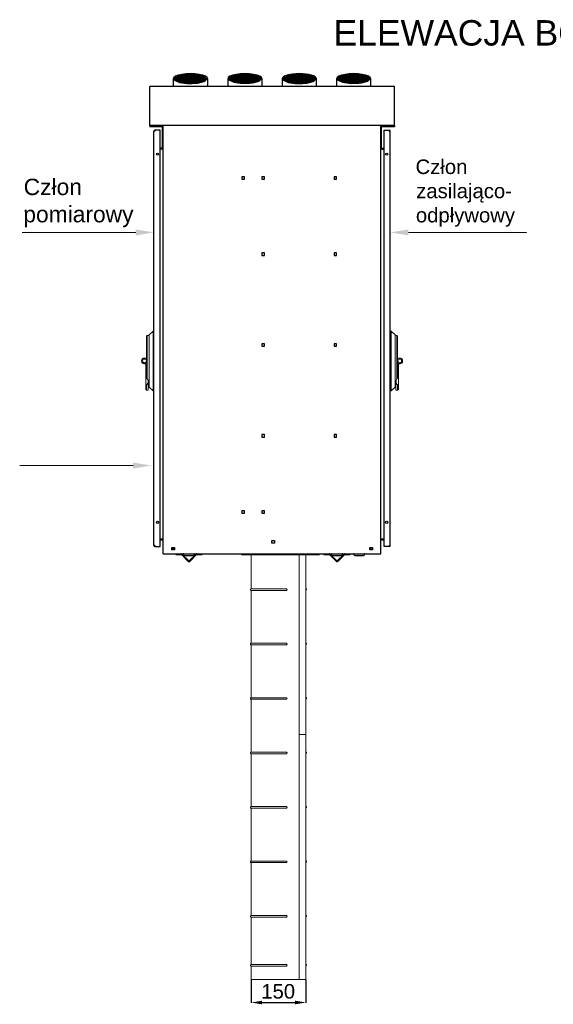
# Model space of a CAD drawing. Header units: millimetres. Extents: x -11513 to 3649, y 2330 to 12522.
# Tile 65 of 75: x -9193 to -7722, y 9734 to 12446. Entities that reach past the tile are written whole.
import ezdxf

# ---------------------------------------------------------------- set-up
doc = ezdxf.new("R2010")
doc.units = ezdxf.units.MM
for name, color, linetype in [('Aparatura', 7, 'Continuous'), ('Default', 7, 'Continuous'), ('WG1-00-902-0035_', 7, 'Continuous'), ('WG1-00-903-0035_', 7, 'Continuous'), ('WG1-00-904-0035_', 7, 'Continuous'), ('WG1-00-905-0005_', 7, 'Continuous'), ('WG1-00-906-0035_', 7, 'Continuous'), ('WG1-00-907-0004_', 7, 'Continuous'), ('WG1-00-908-0004_', 7, 'Continuous'), ('WG1-00-911-0004_', 7, 'Continuous'), ('WG1-00-912-0004_', 7, 'Continuous'), ('WG1-00-913-0035_', 7, 'Continuous'), ('WG1-00-924-0000_', 7, 'Continuous')]:
    doc.layers.add(name, color=color, linetype=linetype)
doc.styles.add('Arial h-20', font='ARIAL.TTF', dxfattribs={"height": 20})
doc.styles.add('Arial h-70', font='ARIAL.TTF', dxfattribs={"height": 70})
doc.styles.get("Standard").update_dxf_attribs({"font": 'arial.ttf'})
doc.dimstyles.new('ISO-25', dxfattribs={"dimtxt": 2.5, "dimasz": 2.5, "dimexe": 1.25, "dimexo": 0.625, "dimtad": 1, "dimtxsty": 'Standard', "dimcen": 2.5, "dimadec": 0, "dimazin": 0, "dimtfac": 1, "dimtmove": 0, "dimatfit": 3, "dimfxl": 0, "dimarcsym": 0})

# ---------------------------------------------------------------- blocks, each defined once
blk = doc.blocks.new('elewacja boczna 1')
for points in [[(-147.4, 1980.4), (-171.8, 2006), (-147.4, 2009.4)], [(-147.4, 1980.4), (-147.4, 2009.4), (-120.9, 1981.6)], [(-120.9, 1981.6), (-147.4, 2009.4), (-120.9, 2008.3)], [(-120.9, 1981.6), (-120.9, 2008.3), (-100.7, 1987)], [(-100.7, 1987), (-120.9, 2008.3), (-100.7, 2002.8)], [(3.2, 1981), (-21.2, 2006.6), (3.2, 2010)], [(3.2, 1981), (3.2, 2010), (29.6, 1982.1)], [(29.6, 1982.1), (3.2, 2010), (29.6, 2008.8)], [(29.6, 1982.1), (29.6, 2008.8), (49.9, 1987.6)], [(49.9, 1987.6), (29.6, 2008.8), (49.9, 2003.4)], [(152.8, 1980.2), (128.5, 2005.8), (152.8, 2009.3)], [(152.8, 1980.2), (152.8, 2009.3), (179.3, 1981.4)], [(179.3, 1981.4), (152.8, 2009.3), (179.3, 2008.1)], [(179.3, 1981.4), (179.3, 2008.1), (199.6, 1986.8)], [(199.6, 1986.8), (179.3, 2008.1), (199.6, 2002.7)], [(302.7, 1980.9), (278.3, 2006.5), (302.7, 2010)], [(302.7, 1980.9), (302.7, 2010), (329.2, 1982.1)], [(329.2, 1982.1), (302.7, 2010), (329.2, 2008.8)], [(329.2, 1982.1), (329.2, 2008.8), (349.4, 1987.5)], [(349.4, 1987.5), (329.2, 2008.8), (349.4, 2003.4)], [(-171.8, 1983.8), (-186.2, 1999), (-171.8, 2006)], [(-186.2, 1990.8), (-186.2, 1999), (-171.8, 1983.8)], [(-171.8, 1983.8), (-171.8, 2006), (-147.4, 1980.4)], [(-100.7, 1987), (-100.7, 2002.8), (-93.2, 1994.9)], [(-21.2, 1984.4), (-35.7, 1999.6), (-21.2, 2006.6)], [(-35.7, 1991.4), (-35.7, 1999.6), (-21.2, 1984.4)], [(-21.2, 1984.4), (-21.2, 2006.6), (3.2, 1981)], [(49.9, 1987.6), (49.9, 2003.4), (57.4, 1995.5)], [(128.5, 1983.7), (114, 1998.9), (128.5, 2005.8)], [(114, 1990.6), (114, 1998.9), (128.5, 1983.7)], [(128.5, 1983.7), (128.5, 2005.8), (152.8, 1980.2)], [(199.6, 1986.8), (199.6, 2002.7), (207.1, 1994.8)], [(278.3, 1984.4), (263.9, 1999.6), (278.3, 2006.5)], [(263.9, 1991.3), (263.9, 1999.6), (278.3, 1984.4)], [(278.3, 1984.4), (278.3, 2006.5), (302.7, 1980.9)], [(349.4, 1987.5), (349.4, 2003.4), (356.9, 1995.4)]]:
    blk.add_solid(points)
at = {"layer": 'Aparatura', "linetype": 'Continuous', "lineweight": 9}
for p, q in [((-604.3, 1572.4), (-291.5, 1572.4)), ((-604.3, 1572.4), (-604.3, 1572.4)), ((-241.5, 1572.4), (-241.5, 1572.4)), ((410.5, 1572.4), (410.5, 1572.4)), ((460.5, 1572.4), (786.1, 1572.4)), ((786.1, 1573), (786.1, 1572.4)), ((-611.5, 930.2), (-298.7, 930.2)), ((-611.5, 930.2), (-611.5, 930.2)), ((-248.7, 930.2), (-248.7, 930.2))]:
    blk.add_line(p, q, dxfattribs=at)
at = {"layer": 'Aparatura', "lineweight": 5}
for p, q in [((-261.5, 1152.9), (-261.5, 1138.3)), ((430.5, 1152.9), (430.5, 1138.3))]:
    blk.add_line(p, q, dxfattribs=at)
for points in [[(-241.5, 1300.3), (-243.5, 1300.3), (-254.6, 1290.3), (-254.6, 1288.3), (-259.6, 1288.3), (-261.5, 1286.3), (-261.5, 1218.3)], [(-259.6, 1288.3), (-259.6, 1168.9)], [(-254.6, 1288.3), (-254.6, 1148.3)], [(-243.5, 1136.3), (-243.5, 1300.3)], [(-241.5, 1300.3), (-241.5, 1136.3)], [(410.5, 1300.3), (410.5, 1136.3)], [(410.5, 1300.3), (412.5, 1300.3), (423.6, 1290.3), (423.6, 1288.3), (428.6, 1288.3), (430.5, 1286.3), (430.5, 1218.3)], [(412.5, 1136.3), (412.5, 1300.3)], [(423.6, 1288.3), (423.6, 1148.3)], [(428.6, 1288.3), (428.6, 1168.9)], [(-263.7, 1210), (-261.5, 1210)], [(-263.7, 1139.4), (-263.7, 1210)], [(-261.5, 1170.9), (-261.5, 1218.3)], [(430.5, 1170.9), (430.5, 1218.3)], [(432.7, 1210), (430.5, 1210)], [(432.7, 1139.4), (432.7, 1210)], [(-254.6, 1160.9), (-257.1, 1158.4), (-257.1, 1138.3), (-261.5, 1138.3), (-263.7, 1139.4)], [(-241.5, 1136.3), (-243.5, 1136.3), (-254.6, 1146.3), (-254.6, 1148.3), (-257.1, 1148.3)], [(410.5, 1136.3), (412.5, 1136.3), (423.6, 1146.3), (423.6, 1148.3), (426.1, 1148.3)], [(423.6, 1160.9), (426.1, 1158.4), (426.1, 1138.3), (430.5, 1138.3), (432.7, 1139.4)]]:
    blk.add_lwpolyline(points, dxfattribs=at)
at = {"layer": 'Aparatura', "color": 54, "lineweight": 5}
for points in [[(-267.5, 1210.3), (-261.5, 1210.3), (-261.5, 1226.3), (-267.5, 1226.3)], [(436.5, 1210.3), (430.5, 1210.3), (430.5, 1226.3), (436.5, 1226.3)]]:
    blk.add_lwpolyline(points, dxfattribs=at)
for centre in [(-267.5, 1218.3), (436.5, 1218.3)]:
    blk.add_circle(centre, 5.25, dxfattribs=at)
for centre, start, end in [((-267.5, 1218.3), 90, 270), ((436.5, 1218.3), 270, 90)]:
    blk.add_arc(centre, 8, start, end, dxfattribs=at)
at = {"layer": 'Aparatura', "lineweight": 5}
for centre, start, end in [((-269, 1161.9), 309.8571, 50.1429), ((438, 1161.9), 129.8571, 230.1429)]:
    blk.add_arc(centre, 11.8, start, end, dxfattribs=at)
at = {"layer": 'Aparatura'}
for points in [[(-291.5, 1564.1), (-291.5, 1580.8), (-241.5, 1572.4)], [(460.5, 1580.8), (460.5, 1564.1), (410.5, 1572.4)], [(-298.7, 921.9), (-298.7, 938.5), (-248.7, 930.2)]]:
    blk.add_solid(points, dxfattribs=at)
at = {"layer": 'Default', "lineweight": 5}
for points in [[(26.8, 687.2), (26.8, 687.2), (26.8, 687.2), (26.8, 687.3)], [(26.8, 687.2), (26.8, 687.2), (26.8, 590.4), (26.8, 590.4)], [(26.8, 687.2), (26.8, 687.2), (28.9, 687.2), (28.9, 687.2)], [(28.9, 687.2), (28.9, 687.2), (28.9, 687.3), (28.9, 687.3)], [(158.8, 687.2), (158.8, 687.2), (175.8, 687.2), (175.8, 687.2)], [(158.8, 687.2), (158.8, 687.2), (158.8, 189.3), (158.8, 189.3)], [(174.8, 687.3), (174.8, 687.3), (174.8, 687.2), (174.8, 687.2)], [(175.8, 687.3), (175.8, 687.3), (175.8, 687.2), (175.8, 687.2)], [(177.8, 687.2), (177.8, 687.2), (175.8, 687.2), (175.8, 687.2)], [(176.8, 687.3), (176.8, 687.3), (176.8, 687.2), (176.8, 687.2)], [(177.8, 687.3), (177.8, 687.2), (177.8, 687.2), (177.8, 687.2)], [(177.8, 687.2), (177.8, 687.2), (177.8, 189.3), (177.8, 189.3)], [(26.1, 590.2), (25.7, 590.1), (25.3, 589.7), (25.3, 589.3)], [(25.3, 589.3), (25.3, 589.3), (25.3, 587.3), (25.3, 587.3)], [(25.3, 587.3), (25.3, 586.8), (25.7, 586.4), (26.1, 586.3)], [(26.8, 590.4), (26.8, 590.4), (26.1, 590.2), (26.1, 590.2)], [(26.1, 586.3), (26.1, 586.3), (26.8, 586.1), (26.8, 586.1)], [(26.8, 590.4), (26.8, 590.4), (28.9, 590.4), (28.9, 590.4)], [(26.8, 586.1), (26.8, 586.1), (26.8, 440.4), (26.8, 440.4)], [(26.8, 586.1), (26.8, 586.1), (28.9, 586.1), (28.9, 586.1)], [(28.9, 590.4), (28.9, 590.4), (124, 590.4), (124, 590.4)], [(28.9, 586.1), (28.9, 586.1), (124, 586.1), (124, 586.1)], [(178.4, 590.7), (178.4, 590.7), (177.8, 590.9), (177.8, 590.9)], [(178.4, 587.8), (178.4, 587.8), (177.8, 587.7), (177.8, 587.7)], [(179.1, 589.8), (179.1, 590.2), (178.8, 590.6), (178.4, 590.7)], [(178.4, 587.8), (178.8, 587.9), (179.1, 588.3), (179.1, 588.8)], [(179.1, 589.8), (179.1, 589.8), (179.1, 588.8), (179.1, 588.8)], [(26.1, 440.2), (25.7, 440.1), (25.3, 439.7), (25.3, 439.3)], [(25.3, 439.3), (25.3, 439.3), (25.3, 437.3), (25.3, 437.3)], [(25.3, 437.3), (25.3, 436.8), (25.7, 436.4), (26.1, 436.3)], [(26.8, 440.4), (26.8, 440.4), (26.1, 440.2), (26.1, 440.2)], [(26.1, 436.3), (26.1, 436.3), (26.8, 436.1), (26.8, 436.1)], [(26.8, 440.4), (26.8, 440.4), (28.9, 440.4), (28.9, 440.4)], [(26.8, 436.1), (26.8, 436.1), (26.8, 290.4), (26.8, 290.4)], [(26.8, 436.1), (26.8, 436.1), (28.9, 436.1), (28.9, 436.1)], [(28.9, 440.4), (28.9, 440.4), (124, 440.4), (124, 440.4)], [(28.9, 436.1), (28.9, 436.1), (124, 436.1), (124, 436.1)], [(178.4, 440.7), (178.4, 440.7), (177.8, 440.9), (177.8, 440.9)], [(178.4, 437.8), (178.4, 437.8), (177.8, 437.7), (177.8, 437.7)], [(179.1, 439.8), (179.1, 440.2), (178.8, 440.6), (178.4, 440.7)], [(178.4, 437.8), (178.8, 437.9), (179.1, 438.3), (179.1, 438.8)], [(179.1, 439.8), (179.1, 439.8), (179.1, 438.8), (179.1, 438.8)], [(26.1, 290.2), (25.7, 290.1), (25.3, 289.7), (25.3, 289.3)], [(25.3, 289.3), (25.3, 289.3), (25.3, 287.3), (25.3, 287.3)], [(25.3, 287.3), (25.3, 286.8), (25.7, 286.4), (26.1, 286.3)], [(26.8, 290.4), (26.8, 290.4), (26.1, 290.2), (26.1, 290.2)], [(26.1, 286.3), (26.1, 286.3), (26.8, 286.1), (26.8, 286.1)], [(26.8, 290.4), (26.8, 290.4), (28.9, 290.4), (28.9, 290.4)], [(26.8, 286.1), (26.8, 286.1), (26.8, 140.4), (26.8, 140.4)], [(26.8, 286.1), (26.8, 286.1), (28.9, 286.1), (28.9, 286.1)], [(28.9, 290.4), (28.9, 290.4), (124, 290.4), (124, 290.4)], [(28.9, 286.1), (28.9, 286.1), (124, 286.1), (124, 286.1)], [(178.4, 290.7), (178.4, 290.7), (177.8, 290.9), (177.8, 290.9)], [(178.4, 287.8), (178.4, 287.8), (177.8, 287.7), (177.8, 287.7)], [(179.1, 289.8), (179.1, 290.2), (178.8, 290.6), (178.4, 290.7)], [(178.4, 287.8), (178.8, 287.9), (179.1, 288.3), (179.1, 288.8)], [(179.1, 289.8), (179.1, 289.8), (179.1, 288.8), (179.1, 288.8)], [(158.8, 189.3), (158.8, 189.3), (158.8, -485.7), (158.8, -485.7)], [(158.8, 189.3), (158.8, 189.3), (175.8, 189.3), (175.8, 189.3)], [(158.8, 189.3), (158.8, 189.3), (175.8, 189.3), (175.8, 189.3)], [(175.8, 189.3), (175.8, 189.3), (177.8, 189.3), (177.8, 189.3)], [(175.8, 189.3), (175.8, 189.3), (177.8, 189.3), (177.8, 189.3)], [(177.8, 189.3), (177.8, 189.3), (177.8, -485.7), (177.8, -485.7)], [(26.1, 140.2), (25.7, 140.1), (25.3, 139.7), (25.3, 139.3)], [(25.3, 139.3), (25.3, 139.3), (25.3, 137.3), (25.3, 137.3)], [(25.3, 137.3), (25.3, 136.8), (25.7, 136.4), (26.1, 136.3)], [(26.8, 140.4), (26.8, 140.4), (26.1, 140.2), (26.1, 140.2)], [(26.1, 136.3), (26.1, 136.3), (26.8, 136.1), (26.8, 136.1)], [(26.8, 140.4), (26.8, 140.4), (28.9, 140.4), (28.9, 140.4)], [(26.8, 136.1), (26.8, 136.1), (26.8, -9.6), (26.8, -9.6)], [(26.8, 136.1), (26.8, 136.1), (28.9, 136.1), (28.9, 136.1)], [(28.9, 140.4), (28.9, 140.4), (124, 140.4), (124, 140.4)], [(28.9, 136.1), (28.9, 136.1), (124, 136.1), (124, 136.1)], [(178.4, 140.7), (178.4, 140.7), (177.8, 140.9), (177.8, 140.9)], [(178.4, 137.8), (178.4, 137.8), (177.8, 137.7), (177.8, 137.7)], [(179.1, 139.8), (179.1, 140.2), (178.8, 140.6), (178.4, 140.7)], [(178.4, 137.8), (178.8, 137.9), (179.1, 138.3), (179.1, 138.8)], [(179.1, 139.8), (179.1, 139.8), (179.1, 138.8), (179.1, 138.8)], [(26.1, -9.8), (25.7, -9.9), (25.3, -10.3), (25.3, -10.7)], [(25.3, -10.7), (25.3, -10.7), (25.3, -12.7), (25.3, -12.7)], [(25.3, -12.7), (25.3, -13.2), (25.7, -13.6), (26.1, -13.7)], [(26.8, -9.6), (26.8, -9.6), (26.1, -9.8), (26.1, -9.8)], [(26.1, -13.7), (26.1, -13.7), (26.8, -13.9), (26.8, -13.9)], [(26.8, -9.6), (26.8, -9.6), (28.9, -9.6), (28.9, -9.6)], [(26.8, -13.9), (26.8, -13.9), (26.8, -159.6), (26.8, -159.6)], [(26.8, -13.9), (26.8, -13.9), (28.9, -13.9), (28.9, -13.9)], [(28.9, -9.6), (28.9, -9.6), (124, -9.6), (124, -9.6)], [(28.9, -13.9), (28.9, -13.9), (124, -13.9), (124, -13.9)], [(178.4, -9.3), (178.4, -9.3), (177.8, -9.1), (177.8, -9.1)], [(178.4, -12.2), (178.4, -12.2), (177.8, -12.3), (177.8, -12.3)], [(179.1, -10.2), (179.1, -9.8), (178.8, -9.4), (178.4, -9.3)], [(178.4, -12.2), (178.8, -12.1), (179.1, -11.7), (179.1, -11.2)], [(179.1, -10.2), (179.1, -10.2), (179.1, -11.2), (179.1, -11.2)], [(26.1, -159.8), (25.7, -159.9), (25.3, -160.3), (25.3, -160.7)], [(25.3, -160.7), (25.3, -160.7), (25.3, -162.7), (25.3, -162.7)], [(25.3, -162.7), (25.3, -163.2), (25.7, -163.6), (26.1, -163.7)], [(26.8, -159.6), (26.8, -159.6), (26.1, -159.8), (26.1, -159.8)], [(26.8, -159.6), (26.8, -159.6), (28.9, -159.6), (28.9, -159.6)], [(28.9, -159.6), (28.9, -159.6), (124, -159.6), (124, -159.6)], [(178.4, -159.3), (178.4, -159.3), (177.8, -159.1), (177.8, -159.1)], [(178.4, -162.2), (178.4, -162.2), (177.8, -162.3), (177.8, -162.3)], [(179.1, -160.2), (179.1, -159.8), (178.8, -159.4), (178.4, -159.3)], [(178.4, -162.2), (178.8, -162.1), (179.1, -161.7), (179.1, -161.2)], [(179.1, -160.2), (179.1, -160.2), (179.1, -161.2), (179.1, -161.2)], [(26.1, -163.7), (26.1, -163.7), (26.8, -163.9), (26.8, -163.9)], [(26.8, -163.9), (26.8, -163.9), (26.8, -309.6), (26.8, -309.6)], [(26.8, -163.9), (26.8, -163.9), (28.9, -163.9), (28.9, -163.9)], [(28.9, -163.9), (28.9, -163.9), (124, -163.9), (124, -163.9)], [(26.1, -309.8), (25.7, -309.9), (25.3, -310.3), (25.3, -310.7)], [(25.3, -310.7), (25.3, -310.7), (25.3, -312.7), (25.3, -312.7)], [(25.3, -312.7), (25.3, -313.2), (25.7, -313.6), (26.1, -313.7)], [(26.8, -309.6), (26.8, -309.6), (26.1, -309.8), (26.1, -309.8)], [(26.1, -313.7), (26.1, -313.7), (26.8, -313.9), (26.8, -313.9)], [(26.8, -309.6), (26.8, -309.6), (28.9, -309.6), (28.9, -309.6)], [(26.8, -313.9), (26.8, -313.9), (26.8, -444.6), (26.8, -444.6)], [(26.8, -313.9), (26.8, -313.9), (28.9, -313.9), (28.9, -313.9)], [(28.9, -309.6), (28.9, -309.6), (124, -309.6), (124, -309.6)], [(28.9, -313.9), (28.9, -313.9), (124, -313.9), (124, -313.9)], [(178.4, -309.3), (178.4, -309.3), (177.8, -309.1), (177.8, -309.1)], [(178.4, -312.2), (178.4, -312.2), (177.8, -312.3), (177.8, -312.3)], [(179.1, -310.2), (179.1, -309.8), (178.8, -309.4), (178.4, -309.3)], [(178.4, -312.2), (178.8, -312.1), (179.1, -311.7), (179.1, -311.2)], [(179.1, -310.2), (179.1, -310.2), (179.1, -311.2), (179.1, -311.2)], [(26.1, -444.8), (25.7, -444.9), (25.3, -445.3), (25.3, -445.7)], [(25.3, -445.7), (25.3, -445.7), (25.3, -447.7), (25.3, -447.7)], [(25.3, -447.7), (25.3, -448.2), (25.7, -448.6), (26.1, -448.7)], [(26.8, -444.6), (26.8, -444.6), (26.1, -444.8), (26.1, -444.8)], [(26.1, -448.7), (26.1, -448.7), (26.8, -448.9), (26.8, -448.9)], [(26.8, -444.6), (26.8, -444.6), (28.9, -444.6), (28.9, -444.6)], [(26.8, -448.9), (26.8, -448.9), (26.8, -485.7), (26.8, -485.7)], [(26.8, -448.9), (26.8, -448.9), (28.9, -448.9), (28.9, -448.9)], [(28.9, -444.6), (28.9, -444.6), (124, -444.6), (124, -444.6)], [(28.9, -448.9), (28.9, -448.9), (124, -448.9), (124, -448.9)], [(178.4, -444.3), (178.4, -444.3), (177.8, -444.1), (177.8, -444.1)], [(178.4, -447.2), (178.4, -447.2), (177.8, -447.3), (177.8, -447.3)], [(179.1, -445.2), (179.1, -444.8), (178.8, -444.4), (178.4, -444.3)], [(178.4, -447.2), (178.8, -447.1), (179.1, -446.7), (179.1, -446.2)], [(179.1, -445.2), (179.1, -445.2), (179.1, -446.2), (179.1, -446.2)], [(28.9, -485.7), (28.9, -485.7), (26.8, -485.7), (26.8, -485.7)], [(28.9, -485.7), (28.9, -485.7), (158.8, -485.7), (158.8, -485.7)], [(158.8, -485.7), (158.8, -485.7), (175.8, -485.7), (175.8, -485.7)], [(175.8, -485.7), (175.8, -485.7), (177.8, -485.7), (177.8, -485.7)]]:
    blk.add_open_spline(points, degree=3, dxfattribs=at)
for points in [[(124, 586.1), (125.2, 586.1), (126.2, 587.1), (126.2, 588.3), (126.2, 588.3), (126.2, 589.5), (125.2, 590.4), (124, 590.4)], [(124, 436.1), (125.2, 436.1), (126.2, 437.1), (126.2, 438.3), (126.2, 438.3), (126.2, 439.5), (125.2, 440.4), (124, 440.4)], [(124, 286.1), (125.2, 286.1), (126.2, 287.1), (126.2, 288.3), (126.2, 288.3), (126.2, 289.5), (125.2, 290.4), (124, 290.4)], [(124, 136.1), (125.2, 136.1), (126.2, 137.1), (126.2, 138.3), (126.2, 138.3), (126.2, 139.5), (125.2, 140.4), (124, 140.4)], [(124, -13.9), (125.2, -13.9), (126.2, -12.9), (126.2, -11.7), (126.2, -11.7), (126.2, -10.5), (125.2, -9.6), (124, -9.6)], [(124, -163.9), (125.2, -163.9), (126.2, -162.9), (126.2, -161.7), (126.2, -161.7), (126.2, -160.5), (125.2, -159.6), (124, -159.6)], [(124, -313.9), (125.2, -313.9), (126.2, -312.9), (126.2, -311.7), (126.2, -311.7), (126.2, -310.5), (125.2, -309.6), (124, -309.6)], [(124, -448.9), (125.2, -448.9), (126.2, -447.9), (126.2, -446.7), (126.2, -446.7), (126.2, -445.5), (125.2, -444.6), (124, -444.6)]]:
    blk.add_open_spline(points, degree=3, knots=[0, 0, 0, 0, 0.333333, 0.333333, 0.333333, 0.333333, 1, 1, 1, 1], dxfattribs=at)
at = {"layer": 'WG1-00-902-0035_', "color": 7, "linetype": 'Continuous'}
for p, q in [((-215.5, 687.3), (-215.5, 1867.3)), ((384.5, 687.3), (384.5, 1867.3)), ((1.5, 1725.8), (1.5, 1718.8)), ((8.5, 1725.8), (1.5, 1725.8)), ((1.5, 1718.8), (8.5, 1718.8)), ((8.5, 1718.8), (8.5, 1725.8)), ((56.5, 1725.8), (56.5, 1718.8)), ((63.5, 1725.8), (56.5, 1725.8)), ((56.5, 1718.8), (63.5, 1718.8)), ((63.5, 1718.8), (63.5, 1725.8)), ((255.5, 1725.8), (255.5, 1718.8)), ((262.5, 1725.8), (255.5, 1725.8)), ((255.5, 1718.8), (262.5, 1718.8)), ((262.5, 1718.8), (262.5, 1725.8)), ((56.5, 1515.8), (56.5, 1508.8)), ((63.5, 1515.8), (56.5, 1515.8)), ((56.5, 1508.8), (63.5, 1508.8)), ((63.5, 1508.8), (63.5, 1515.8)), ((255.5, 1515.8), (255.5, 1508.8)), ((262.5, 1515.8), (255.5, 1515.8)), ((255.5, 1508.8), (262.5, 1508.8)), ((262.5, 1508.8), (262.5, 1515.8)), ((56.5, 1265.8), (56.5, 1258.8)), ((63.5, 1265.8), (56.5, 1265.8)), ((56.5, 1258.8), (63.5, 1258.8)), ((63.5, 1258.8), (63.5, 1265.8)), ((255.5, 1265.8), (255.5, 1258.8)), ((262.5, 1265.8), (255.5, 1265.8)), ((255.5, 1258.8), (262.5, 1258.8)), ((262.5, 1258.8), (262.5, 1265.8)), ((56.5, 1015.8), (56.5, 1008.8)), ((63.5, 1015.8), (56.5, 1015.8)), ((56.5, 1008.8), (63.5, 1008.8)), ((63.5, 1008.8), (63.5, 1015.8)), ((255.5, 1015.8), (255.5, 1008.8)), ((262.5, 1015.8), (255.5, 1015.8)), ((255.5, 1008.8), (262.5, 1008.8)), ((262.5, 1008.8), (262.5, 1015.8)), ((1.5, 805.8), (1.5, 798.8)), ((8.5, 805.8), (1.5, 805.8)), ((1.5, 798.8), (8.5, 798.8)), ((8.5, 798.8), (8.5, 805.8)), ((56.5, 805.8), (56.5, 798.8)), ((63.5, 805.8), (56.5, 805.8)), ((56.5, 798.8), (63.5, 798.8)), ((63.5, 798.8), (63.5, 805.8)), ((-216.3, 727.3), (-224.5, 727.3)), ((-216.3, 727.3), (-215.5, 727.3)), ((84, 716.3), (84, 723.3)), ((84, 723.3), (91, 723.3)), ((91, 716.3), (84, 716.3)), ((91, 723.3), (91, 716.3)), ((385.3, 727.3), (384.5, 727.3)), ((393.5, 727.3), (385.3, 727.3)), ((-215.5, 687.3), (-212.7, 687.3)), ((-212.7, 687.3), (381.7, 687.3)), ((-192, 697.8), (-192, 704.8)), ((-192, 704.8), (-185, 704.8)), ((-185, 697.8), (-192, 697.8)), ((-185, 704.8), (-185, 697.8)), ((354, 697.8), (354, 704.8)), ((354, 704.8), (361, 704.8)), ((361, 697.8), (354, 697.8)), ((361, 704.8), (361, 697.8)), ((381.7, 687.3), (384.5, 687.3))]:
    blk.add_line(p, q, dxfattribs=at)
at = {"layer": 'WG1-00-903-0035_', "color": 7, "linetype": 'Continuous'}
for p, q in [((-224.5, 725.3), (-215.5, 725.3)), ((384.5, 725.3), (393.5, 725.3)), ((-191, 704.3), (-191, 697.8)), ((-191, 704.3), (-186, 704.3)), ((-186, 697.8), (-186, 704.3)), ((-159.5, 686.5), (-159.5, 685)), ((-156.7, 682.3), (-132.3, 682.3)), ((-129.5, 685), (-129.5, 686.5)), ((248.5, 686.5), (248.5, 685)), ((251.3, 682.3), (275.7, 682.3)), ((278.5, 685), (278.5, 686.5)), ((309.5, 686.5), (309.5, 685)), ((312.3, 682.3), (336.7, 682.3)), ((339.5, 685), (339.5, 686.5)), ((355, 704.3), (355, 697.8)), ((355, 704.3), (360, 704.3)), ((360, 697.8), (360, 704.3))]:
    blk.add_line(p, q, dxfattribs=at)
for centre, radius, start, end in [((-160.3, 686.5), 0.78, 0, 90), ((-156.7, 685), 2.78, 180, 270), ((-132.3, 685), 2.78, 270, 0), ((-128.7, 686.5), 0.78, 90, 180), ((247.7, 686.5), 0.78, 0, 90), ((251.3, 685), 2.78, 180, 270), ((275.7, 685), 2.78, 270, 0), ((279.3, 686.5), 0.78, 90, 180), ((308.7, 686.5), 0.78, 0, 90), ((312.3, 685), 2.78, 180, 270), ((336.7, 685), 2.78, 270, 0), ((340.3, 686.5), 0.78, 90, 180)]:
    blk.add_arc(centre, radius, start, end, dxfattribs=at)
at = {"layer": 'WG1-00-904-0035_', "color": 7, "linetype": 'Continuous'}
for p, q in [((-180.8, 687.3), (-180.8, 685.3)), ((-180.8, 685.3), (-166.2, 685.3)), ((-165.6, 685), (-146.6, 666)), ((-164.2, 686.4), (-145.2, 667.4)), ((-144.1, 667.4), (-125.1, 686.4)), ((-142.7, 666), (-123.6, 685)), ((-123.1, 685.3), (-108.4, 685.3)), ((-108.4, 687.3), (-108.4, 685.3)), ((227.4, 687.3), (227.4, 685.3)), ((227.4, 687.3), (227.4, 687.3)), ((227.4, 687.3), (227.4, 685.3)), ((227.4, 685.3), (242.1, 685.3)), ((227.4, 685.3), (242.1, 685.3)), ((242.6, 685), (261.7, 666)), ((242.6, 685), (261.7, 666)), ((244.1, 686.4), (263.1, 667.4)), ((264.2, 667.4), (283.2, 686.4)), ((265.6, 666), (284.6, 685)), ((285.2, 685.3), (299.8, 685.3)), ((285.2, 685.3), (299.8, 685.3)), ((299.8, 687.3), (299.8, 685.3)), ((299.8, 685.3), (299.8, 685.3))]:
    blk.add_line(p, q, dxfattribs=at)
for centre, radius, start, end in [((-166.2, 684.5), 2.78, 45, 90), ((-166.2, 684.5), 0.78, 45, 90), ((-123.1, 684.5), 2.78, 90, 135), ((-123.1, 684.5), 0.78, 90, 135), ((242.1, 684.5), 2.78, 45, 90), ((242.1, 684.5), 0.78, 45, 90), ((242.1, 684.5), 0.78, 45, 90), ((285.2, 684.5), 2.78, 90, 135), ((285.2, 684.5), 0.78, 90, 135), ((-144.6, 668), 2.78, 225, 315), ((-144.6, 668), 0.78, 225, 315), ((263.6, 668), 2.78, 225, 315), ((263.6, 668), 2.78, 225, 315), ((263.6, 668), 0.78, 225, 315)]:
    blk.add_arc(centre, radius, start, end, dxfattribs=at)
at = {"layer": 'WG1-00-905-0005_', "color": 7, "linetype": 'Continuous'}
for p, q in [((0, 687.3), (0, 685.3)), ((0, 685.3), (215, 685.3)), ((215, 687.3), (215, 685.3))]:
    blk.add_line(p, q, dxfattribs=at)
at = {"layer": 'WG1-00-906-0035_', "color": 7, "linetype": 'Continuous'}
for p, q in [((422, 1974.2), (-253, 1974.2)), ((-253, 1883.6), (-253, 1974.2)), ((-253, 1974.2), (-253, 1974.2)), ((422, 1974.2), (422, 1974.2)), ((422, 1883.6), (422, 1974.2)), ((-253, 1880.9), (-253, 1883.6)), ((-253, 1867.3), (-253, 1880.9)), ((422, 1880.9), (422, 1883.6)), ((422, 1867.3), (422, 1880.9)), ((-253, 1867.3), (-253, 1863.7)), ((422, 1867.3), (-253, 1867.3)), ((-217.5, 1863.7), (-253, 1863.7)), ((422, 1863.7), (386.5, 1863.7)), ((422, 1867.3), (422, 1863.7))]:
    blk.add_line(p, q, dxfattribs=at)
at = {"layer": 'WG1-00-907-0004_', "color": 7, "linetype": 'Continuous'}
for p, q in [((-217.5, 1802.3), (-217.5, 1867.3)), ((-218.3, 1804.3), (-224.5, 1804.3)), ((-218.3, 1802.3), (-224.5, 1802.3)), ((-217.5, 1802.3), (-215.5, 1802.3))]:
    blk.add_line(p, q, dxfattribs=at)
for radius, end in [(0.78, 0), (2.78, 286.2946)]:
    blk.add_arc((-218.3, 1805), radius, 270, end, dxfattribs=at)
at = {"layer": 'WG1-00-908-0004_', "color": 7, "linetype": 'Continuous'}
for p, q in [((386.5, 1802.3), (386.5, 1867.3)), ((386.5, 1802.3), (384.5, 1802.3)), ((387.3, 1804.3), (393.5, 1804.3)), ((387.3, 1802.3), (393.5, 1802.3))]:
    blk.add_line(p, q, dxfattribs=at)
for radius, start in [(0.78, 180), (2.78, 253.7054)]:
    blk.add_arc((387.3, 1805), radius, start, 270, dxfattribs=at)
at = {"layer": 'WG1-00-911-0004_', "color": 7, "linetype": 'Continuous'}
for p, q in [((-238.7, 1851.5), (-241.5, 1851.5)), ((-241.5, 710), (-241.5, 1851.5)), ((-238.7, 1854.3), (-238.7, 1851.5)), ((-224.5, 1854.3), (-238.7, 1854.3)), ((-224.5, 707.3), (-224.5, 1854.3)), ((-238.7, 710), (-241.5, 710)), ((-238.7, 710), (-238.7, 707.3)), ((-238.7, 707.3), (-224.5, 707.3))]:
    blk.add_line(p, q, dxfattribs=at)
for centre in [(-231.5, 1788), (-231.5, 773.6)]:
    blk.add_circle(centre, 3, dxfattribs=at)
for centre, radius, start, end in [((-238.7, 1851.5), 2.78, 90, 180), ((-238.7, 1851.5), 0.78, 90, 180), ((-238.7, 710), 2.78, 180, 270), ((-238.7, 710), 0.78, 180, 270)]:
    blk.add_arc(centre, radius, start, end, dxfattribs=at)
at = {"layer": 'WG1-00-912-0004_', "color": 7, "linetype": 'Continuous'}
for p, q in [((393.5, 707.3), (393.5, 1854.3)), ((393.5, 1854.3), (407.7, 1854.3)), ((407.7, 1854.3), (407.7, 1851.5)), ((407.7, 1851.5), (410.5, 1851.5)), ((410.5, 710), (410.5, 1851.5)), ((407.7, 707.3), (393.5, 707.3)), ((407.7, 710), (407.7, 707.3)), ((407.7, 710), (410.5, 710))]:
    blk.add_line(p, q, dxfattribs=at)
for centre in [(400.5, 1788), (400.5, 773.6)]:
    blk.add_circle(centre, 3, dxfattribs=at)
for centre, radius, start, end in [((407.7, 1851.5), 2.78, 0, 90), ((407.7, 1851.5), 0.78, 0, 90), ((407.7, 710), 0.78, 270, 0), ((407.7, 710), 2.78, 270, 0)]:
    blk.add_arc(centre, radius, start, end, dxfattribs=at)
at = {"layer": 'WG1-00-913-0035_', "color": 7, "linetype": 'Continuous'}
for centre, start, end in [((256.5, 1722.3), 90, 106.6015), ((256.5, 1722.3), 253.3985, 270), ((261.5, 1722.3), 73.3985, 90), ((261.5, 1722.3), 270, 286.6015), ((256.5, 1012.3), 90, 106.6015), ((256.5, 1012.3), 253.3985, 270), ((261.5, 1012.3), 73.3985, 90), ((261.5, 1012.3), 270, 286.6015)]:
    blk.add_arc(centre, 3.5, start, end, dxfattribs=at)
at = {"layer": 'WG1-00-924-0000_', "color": 7, "linetype": 'Continuous'}
for p, q in [((-188, 1995.3), (-188, 1974.2)), ((-93, 1974.2), (-93, 1995.3)), ((-38, 1995.3), (-38, 1974.2)), ((57, 1974.2), (57, 1995.3)), ((112, 1995.3), (112, 1974.2)), ((207, 1974.2), (207, 1995.3)), ((262, 1995.3), (262, 1974.2)), ((357, 1974.2), (357, 1995.3))]:
    blk.add_line(p, q, dxfattribs=at)
for centre, major_axis, start_param, end_param in [((-140.5, 1995.3), (47.5, 0), 0, 3.141593), ((9.5, 1995.3), (47.5, 0), 0, 3.141593), ((159.5, 1995.3), (-47.5, 0), 3.141593, 6.283185), ((309.5, 1995.3), (47.5, 0), 0, 3.141593)]:
    blk.add_ellipse(centre, major_axis=major_axis, ratio=0.309017, start_param=start_param, end_param=end_param, dxfattribs=at)
at = {"layer": 'Aparatura', "color": 3, "linetype": 'Continuous', "style": 'Arial h-20'}
for s, height, p in [('Człon', 40, (480.1, 1733.4)), ('Człon', 45, (-600.5, 1675.3)), ('zasilająco-', 40, (481.8, 1666.8)), ('pomiarowy', 45, (-601.5, 1600.3)), ('odpływowy', 40, (481, 1600.1))]:
    blk.add_text(s, height=height, dxfattribs=at).set_placement(p)
blk = doc.blocks.new('*D284')
at = {"color": 251, "lineweight": -2}
for p, q in [((-8555, 9801.3), (-8555, 9737.3)), ((-8404, 9801.3), (-8404, 9737.3)), ((-8525, 9738.5), (-8434, 9738.5))]:
    blk.add_line(p, q, dxfattribs=at)
at = {"color": 251}
for points in [[(-8525, 9743.5), (-8525, 9733.5), (-8555, 9738.5)], [(-8434, 9733.5), (-8434, 9743.5), (-8404, 9738.5)]]:
    blk.add_solid(points, dxfattribs=at)
at = {"layer": 'Defpoints', "color": 0}
for p in [(-8555, 9802), (-8404, 9802), (-8404, 9738.5)]:
    blk.add_point(p, dxfattribs=at)
at = {"color": 1, "lineweight": 5, "ltscale": 5, "insert": (-8480.5, 9769), "char_height": 40, "attachment_point": 5}
blk.add_mtext('150', dxfattribs=at)

msp = doc.modelspace()

# ---------------------------------------------------------------- block references
msp.add_blockref('elewacja boczna 1', (-8581.8, 10287.7))

# ---------------------------------------------------------------- texts
at = {"color": 3, "style": 'Arial h-70'}
msp.add_text('ELEWACJA BOCZNA', height=70, dxfattribs=at).set_placement((-8327.8, 12375))

# ---------------------------------------------------------------- dimensions: what is measured, and where the dimension line sits
at = {"color": 1, "lineweight": 5}
dim = msp.add_linear_dim(base=(-8404, 9738.5), p1=(-8555, 9802), p2=(-8404, 9802), text='150', dimstyle='ISO-25', override={"dimtxt": 40, "dimasz": 30, "dimgap": 10, "dimdec": 0, "dimclrd": 251, "dimclre": 251, "dimclrt": 1}, dxfattribs=at)
dim.commit()
dim.dimension.update_dxf_attribs({"geometry": '*D284', "text_midpoint": (-8480.5, 9738.5), "dimtype": 160})

doc.saveas('drawing.dxf')
